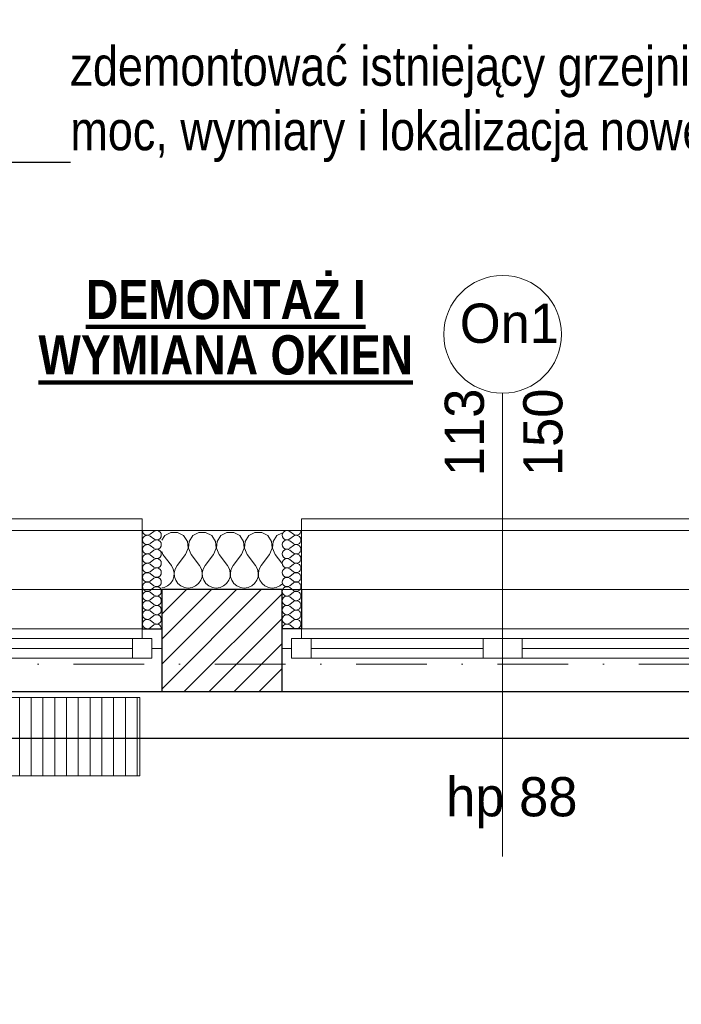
# Model space of a CAD drawing. Header units: millimetres. Extents: x 172139 to 266886, y 98118 to 138225.
# Tile 69 of 123: x 214142 to 215828, y 120469 to 122977. Entities that reach past the tile are written whole.
import ezdxf
from ezdxf.enums import TextEntityAlignment as Align

# ---------------------------------------------------------------- set-up
doc = ezdxf.new("R2010")
doc.units = ezdxf.units.MM
doc.header["$MEASUREMENT"] = 0
doc.linetypes.add('Kropki i Kreski', pattern=[360, 180, -90, 0, -90])
doc.linetypes.add('Wipeout_Contour', pattern=[1000, 0, -1000])
for name, color, linetype in [('Konstrukcja - Siatki mod', 7, 'Continuous'), ('KR_INW', 7, 'Continuous'), ('NAPIS_SODON', 7, 'Continuous'), ('Okna ArchiCADa', 7, 'Continuous'), ('Znaczniki okien ArchiCADa', 7, 'Continuous')]:
    doc.layers.add(name, color=color, linetype=linetype)
for name, color, linetype, lineweight, true_color in [('Konstrukcja - Siatki mod_Nr_pióra__48', 7, 'Continuous', 15, 0xa80f02), ('KR_INW_Nr_pióra__102', 7, 'Continuous', 5, 0xcccccc), ('Okna ArchiCADa_Nr_pióra__61', 7, 'Continuous', 13, 0x6a6a6a), ('Okna ArchiCADa_Nr_pióra__64', 7, 'Continuous', 13, 0x41c341), ('PRZEBUDOWA_GRZEJNIK_DEMONTAŻ_Nr_pióra__48', 7, 'Continuous', 15, 0xa80f02), ('PRZEBUDOWA_WYBURZENIA_OPIS_Nr_pióra__8', 7, 'Continuous', 100, 0xa80f02), ('Znaczniki okien ArchiCADa_Nr_pióra__20', 7, 'Continuous', 13, 0xb00000), ('Znaczniki okien ArchiCADa_Nr_pióra__44', 7, 'Continuous', 13, 0x029e21)]:
    doc.layers.add(name, color=color, linetype=linetype, lineweight=lineweight, true_color=true_color)
for name, color, linetype, lineweight in [('KR_INW_Nr_pióra__101', 252, 'Continuous', 5), ('KR_INW_Nr_pióra__27', 7, 'Continuous', 25), ('KR_INW_Nr_pióra__47', 7, 'Continuous', 15), ('NAPIS_SODON_Nr_pióra__1', 7, 'Continuous', 13), ('NAPIS_SODON_Nr_pióra__121', 255, 'Continuous', 0), ('Okna ArchiCADa_Nr_pióra__27', 7, 'Continuous', 25), ('PRZEBUDOWA_WYBURZENIA_OPIS_Nr_pióra__1', 7, 'Continuous', 13), ('STREFA_WYBURZENIA_Nr_pióra__121', 255, 'Continuous', 0), ('Znaczniki okien ArchiCADa_Nr_pióra__7', 7, 'Continuous', 13)]:
    doc.layers.add(name, color=color, linetype=linetype, lineweight=lineweight)
doc.styles.add('GENERATED_STYLE_1', font='txt')
doc.styles.add('GENERATED_STYLE_2', font='txt')
doc.linetypes.add('X', pattern='A,0,[1,20231130_A.01.3_WYBURZENIA1.Shx,S=2.380952,R=0,X=0,Y=0],-300,0', length=300)
doc.dimstyles.new('GENERATED_STYLE__3', dxfattribs={"dimtxt": 0.18, "dimasz": 91.2, "dimexe": 0.18, "dimexo": 0.0625, "dimgap": 0.09, "dimtad": 0, "dimtih": 1, "dimtoh": 1, "dimdec": 4, "dimzin": 0, "dimdsep": 46, "dimcen": 0.09, "dimadec": 0, "dimazin": 0, "dimtfac": 1, "dimtdec": 4, "dimtmove": 0, "dimatfit": 3, "dimldrblk": 'ARROWHEAD_5', "dimfxl": 0, "dimtolj": 1, "dimtzin": 0, "dimarcsym": 0})

# ---------------------------------------------------------------- blocks, each defined once
blk = doc.blocks.new('Strop_1', base_point=(179225, 121523.3))
at = {"layer": 'NAPIS_SODON_Nr_pióra__1', "linetype": 'Continuous', "flags": 128}
blk.add_lwpolyline([(179225, 121523.3), (179225.9, 107003.8), (250898.3, 107008.3), (250897.4, 121527.8)], close=True, dxfattribs=at)
blk = doc.blocks.new('Strop_2', base_point=(188316, 115154.1))
at = {"layer": 'NAPIS_SODON_Nr_pióra__121', "linetype": 'Continuous', "flags": 128}
blk.add_lwpolyline([(205315.4, 121145.6), (224463.2, 121145.6), (224463.2, 120284.7), (224843.2, 120284.7), (224843.2, 121525.6), (230445.6, 121525.6), (230445.6, 120284.7), (230445.6, 115394.1), (230442.2, 115394.1), (230443.9, 117003.9), (226439, 117009.8), (226379.4, 115221.6), (224893.2, 115252.5), (224893.2, 113397.6), (205242.2, 113397.6)], dxfattribs=at)
blk = doc.blocks.new('*X107')
at = {"layer": 'KR_INW_Nr_pióra__102', "linetype": 'Continuous'}
for p, q in [((214511.7, 121662.7), (214504, 121651.2)), ((214527, 121670.9), (214511.7, 121662.7)), ((214544.4, 121670.9), (214527, 121670.9)), ((214559.7, 121662.7), (214544.4, 121670.9)), ((214569.4, 121648.2), (214559.7, 121662.7)), ((214583.1, 121662.7), (214573.5, 121648.2)), ((214598.4, 121670.9), (214583.1, 121662.7)), ((214615.8, 121670.9), (214598.4, 121670.9)), ((214631.2, 121662.7), (214615.8, 121670.9)), ((214640.8, 121648.2), (214631.2, 121662.7)), ((214654.5, 121662.7), (214644.9, 121648.2)), ((214669.9, 121670.9), (214654.5, 121662.7)), ((214687.3, 121670.9), (214669.9, 121670.9)), ((214702.6, 121662.7), (214687.3, 121670.9)), ((214712.2, 121648.2), (214702.6, 121662.7)), ((214726, 121662.7), (214716.3, 121648.2)), ((214741.3, 121670.9), (214726, 121662.7)), ((214758.7, 121670.9), (214741.3, 121670.9)), ((214774, 121662.7), (214758.7, 121670.9)), ((214783.7, 121648.2), (214774, 121662.7)), ((214797.4, 121662.7), (214787.8, 121648.2)), ((214809.7, 121669.3), (214797.4, 121662.7)), ((214571, 121630.9), (214569.4, 121648.2)), ((214573.5, 121648.2), (214571.8, 121630.9)), ((214642.4, 121630.9), (214640.8, 121648.2)), ((214644.9, 121648.2), (214643.3, 121630.9)), ((214713.9, 121630.9), (214712.2, 121648.2)), ((214716.3, 121648.2), (214714.7, 121630.9)), ((214785.3, 121630.9), (214783.7, 121648.2)), ((214787.8, 121648.2), (214786.1, 121630.9)), ((214504, 121622.4), (214507.1, 121614.9)), ((214507.1, 121614.9), (214528.6, 121586.3)), ((214564.3, 121614.9), (214542.9, 121586.3)), ((214564.3, 121614.9), (214571, 121630.9)), ((214571.8, 121630.9), (214578.6, 121614.9)), ((214578.6, 121614.9), (214600, 121586.3)), ((214635.7, 121614.9), (214614.3, 121586.3)), ((214635.7, 121614.9), (214642.4, 121630.9)), ((214643.3, 121630.9), (214650, 121614.9)), ((214650, 121614.9), (214671.4, 121586.3)), ((214707.1, 121614.9), (214685.7, 121586.3)), ((214707.1, 121614.9), (214713.9, 121630.9)), ((214714.7, 121630.9), (214721.4, 121614.9)), ((214721.4, 121614.9), (214742.9, 121586.3)), ((214778.6, 121614.9), (214757.1, 121586.3)), ((214778.6, 121614.9), (214785.3, 121630.9)), ((214786.1, 121630.9), (214792.9, 121614.9)), ((214792.9, 121614.9), (214809.7, 121592.4)), ((214533.3, 121577.7), (214528.6, 121586.3)), ((214542.9, 121586.3), (214538.1, 121577.7)), ((214604.8, 121577.7), (214600, 121586.3)), ((214614.3, 121586.3), (214609.5, 121577.7)), ((214676.2, 121577.7), (214671.4, 121586.3)), ((214685.7, 121586.3), (214680.9, 121577.7)), ((214747.6, 121577.7), (214742.9, 121586.3)), ((214757.1, 121586.3), (214752.4, 121577.7)), ((214531.9, 121548.9), (214535.1, 121558.2)), ((214535.6, 121568.1), (214533.3, 121577.7)), ((214535.1, 121558.2), (214535.6, 121568.1)), ((214538.1, 121577.7), (214535.9, 121568.1)), ((214535.9, 121568.1), (214536.3, 121558.2)), ((214536.3, 121558.2), (214539.5, 121548.9)), ((214603.4, 121548.9), (214606.5, 121558.2)), ((214607, 121568.1), (214604.8, 121577.7)), ((214606.5, 121558.2), (214607, 121568.1)), ((214609.5, 121577.7), (214607.3, 121568.1)), ((214607.3, 121568.1), (214607.8, 121558.2)), ((214607.8, 121558.2), (214610.9, 121548.9)), ((214674.8, 121548.9), (214677.9, 121558.2)), ((214678.4, 121568.1), (214676.2, 121577.7)), ((214677.9, 121558.2), (214678.4, 121568.1)), ((214680.9, 121577.7), (214678.7, 121568.1)), ((214678.7, 121568.1), (214679.2, 121558.2)), ((214679.2, 121558.2), (214682.3, 121548.9)), ((214746.2, 121548.9), (214749.4, 121558.2)), ((214749.9, 121568.1), (214747.6, 121577.7)), ((214749.4, 121558.2), (214749.9, 121568.1)), ((214752.4, 121577.7), (214750.1, 121568.1)), ((214750.1, 121568.1), (214750.6, 121558.2)), ((214750.6, 121558.2), (214753.8, 121548.9)), ((214509.8, 121530.5), (214518.8, 121534.5)), ((214518.8, 121534.5), (214526.4, 121540.8)), ((214526.4, 121540.8), (214531.9, 121548.9)), ((214539.5, 121548.9), (214545.1, 121540.8)), ((214545.1, 121540.8), (214552.7, 121534.5)), ((214552.7, 121534.5), (214561.7, 121530.5)), ((214581.2, 121530.5), (214590.2, 121534.5)), ((214590.2, 121534.5), (214597.8, 121540.8)), ((214597.8, 121540.8), (214603.4, 121548.9)), ((214610.9, 121548.9), (214616.5, 121540.8)), ((214616.5, 121540.8), (214624.1, 121534.5)), ((214624.1, 121534.5), (214633.1, 121530.5)), ((214652.6, 121530.5), (214661.6, 121534.5)), ((214661.6, 121534.5), (214669.2, 121540.8)), ((214669.2, 121540.8), (214674.8, 121548.9)), ((214682.3, 121548.9), (214687.9, 121540.8)), ((214687.9, 121540.8), (214695.5, 121534.5)), ((214695.5, 121534.5), (214704.5, 121530.5)), ((214724, 121530.5), (214733.1, 121534.5)), ((214733.1, 121534.5), (214740.6, 121540.8)), ((214740.6, 121540.8), (214746.2, 121548.9)), ((214753.8, 121548.9), (214759.4, 121540.8)), ((214759.4, 121540.8), (214766.9, 121534.5)), ((214766.9, 121534.5), (214776, 121530.5)), ((214795.5, 121530.5), (214804.5, 121534.5)), ((214804.5, 121534.5), (214809.7, 121538.9)), ((214504, 121529.7), (214509.8, 121530.5)), ((214561.7, 121530.5), (214571.4, 121529.2)), ((214571.4, 121529.2), (214581.2, 121530.5)), ((214633.1, 121530.5), (214642.9, 121529.2)), ((214642.9, 121529.2), (214652.6, 121530.5)), ((214704.5, 121530.5), (214714.3, 121529.2)), ((214714.3, 121529.2), (214724, 121530.5)), ((214776, 121530.5), (214785.7, 121529.2)), ((214785.7, 121529.2), (214795.5, 121530.5))]:
    blk.add_line(p, q, dxfattribs=at)
blk = doc.blocks.new('*X121')
at = {"layer": 'KR_INW_Nr_pióra__102', "linetype": 'Continuous'}
for p, q in [((214830, 121673.2), (214839.5, 121666.1)), ((214830, 121654.2), (214839.5, 121661.3)), ((214830, 121649.4), (214839.5, 121642.3)), ((214830, 121630.4), (214839.5, 121637.5)), ((214830, 121625.6), (214839.5, 121618.5)), ((214830, 121606.5), (214839.5, 121613.7)), ((214830, 121601.8), (214839.5, 121594.6)), ((214830, 121582.7), (214839.5, 121589.9)), ((214830, 121578), (214839.5, 121570.8)), ((214830, 121558.9), (214839.5, 121566.1)), ((214830, 121554.2), (214839.5, 121547)), ((214830, 121535.1), (214839.5, 121542.3)), ((214830, 121530.4), (214839.5, 121523.2)), ((214830, 121511.3), (214839.5, 121518.5)), ((214830, 121506.5), (214839.5, 121499.4)), ((214830, 121487.5), (214839.5, 121494.6)), ((214830, 121482.7), (214839.5, 121475.6)), ((214830, 121463.7), (214839.5, 121470.8)), ((214830, 121458.9), (214839.5, 121451.8)), ((214830, 121439.9), (214839.5, 121447)), ((214830, 121435.1), (214839.5, 121428))]:
    blk.add_line(p, q, dxfattribs=at)
for centre, start, end in [((214822.8, 121663.7), 53.1301, 306.8699), ((214846.6, 121675.6), 233.1301, 0), ((214846.6, 121651.8), 0, 126.8699), ((214822.8, 121639.9), 53.1301, 306.8699), ((214846.6, 121651.8), 233.1301, 0), ((214846.6, 121628), 0, 126.8699), ((214822.8, 121616.1), 53.1301, 306.8699), ((214846.6, 121628), 233.1301, 0), ((214846.6, 121604.2), 0, 126.8699), ((214822.8, 121592.3), 53.1301, 306.8699), ((214846.6, 121604.2), 233.1301, 0), ((214846.6, 121580.4), 0, 126.8699), ((214822.8, 121568.5), 53.1301, 306.8699), ((214846.6, 121580.4), 233.1301, 0), ((214846.6, 121556.5), 0, 126.8699), ((214822.8, 121544.6), 53.1301, 306.8699), ((214822.8, 121520.8), 53.1301, 306.8699), ((214846.6, 121556.5), 233.1301, 0), ((214846.6, 121532.7), 0, 126.8699), ((214846.6, 121532.7), 233.1301, 0), ((214822.8, 121497), 53.1301, 306.8699), ((214846.6, 121508.9), 0, 126.8699), ((214846.6, 121508.9), 233.1301, 0), ((214822.8, 121473.2), 53.1301, 306.8699), ((214846.6, 121485.1), 0, 126.8699), ((214846.6, 121485.1), 233.1301, 0), ((214822.8, 121449.4), 53.1301, 306.8699), ((214846.6, 121461.3), 0, 126.8699), ((214846.6, 121461.3), 233.1301, 0), ((214822.8, 121425.6), 53.1301, 180), ((214846.6, 121437.5), 0, 126.8699), ((214846.6, 121437.5), 233.1301, 0)]:
    blk.add_arc(centre, 11.9, start, end, dxfattribs=at)
blk = doc.blocks.new('*X124')
at = {"layer": 'KR_INW_Nr_pióra__102', "linetype": 'Continuous'}
for p, q in [((214483.8, 121673.2), (214474.2, 121666.1)), ((214483.8, 121654.2), (214474.2, 121661.3)), ((214483.8, 121649.4), (214474.2, 121642.3)), ((214483.8, 121630.4), (214474.2, 121637.5)), ((214483.8, 121625.6), (214474.2, 121618.5)), ((214483.8, 121606.5), (214474.2, 121613.7)), ((214483.8, 121601.8), (214474.2, 121594.6)), ((214483.8, 121582.7), (214474.2, 121589.9)), ((214483.8, 121578), (214474.2, 121570.8)), ((214483.8, 121558.9), (214474.2, 121566.1)), ((214483.8, 121554.2), (214474.2, 121547)), ((214483.8, 121535.1), (214474.2, 121542.3)), ((214483.8, 121530.4), (214474.2, 121523.2)), ((214483.8, 121511.3), (214474.2, 121518.5)), ((214483.8, 121506.5), (214474.2, 121499.4)), ((214483.8, 121487.5), (214474.2, 121494.6)), ((214483.8, 121482.7), (214474.2, 121475.6)), ((214483.8, 121463.7), (214474.2, 121470.8)), ((214483.8, 121458.9), (214474.2, 121451.8)), ((214483.8, 121439.9), (214474.2, 121447)), ((214483.8, 121435.1), (214474.2, 121428))]:
    blk.add_line(p, q, dxfattribs=at)
for centre, start, end in [((214467.1, 121675.6), 180, 306.8699), ((214467.1, 121651.8), 53.1301, 180), ((214490.9, 121663.7), 233.1301, 126.8699), ((214467.1, 121651.8), 180, 306.8699), ((214467.1, 121628), 53.1301, 180), ((214490.9, 121639.9), 233.1301, 126.8699), ((214467.1, 121628), 180, 306.8699), ((214467.1, 121604.2), 53.1301, 180), ((214490.9, 121616.1), 233.1301, 126.8699), ((214467.1, 121604.2), 180, 306.8699), ((214467.1, 121580.4), 53.1301, 180), ((214490.9, 121592.3), 233.1301, 126.8699), ((214467.1, 121580.4), 180, 306.8699), ((214467.1, 121556.5), 53.1301, 180), ((214490.9, 121568.5), 233.1301, 126.8699), ((214467.1, 121556.5), 180, 306.8699), ((214467.1, 121532.7), 53.1301, 180), ((214467.1, 121532.7), 180, 306.8699), ((214490.9, 121544.6), 233.1301, 126.8699), ((214490.9, 121520.8), 233.1301, 126.8699), ((214467.1, 121508.9), 53.1301, 180), ((214467.1, 121508.9), 180, 306.8699), ((214490.9, 121497), 233.1301, 126.8699), ((214467.1, 121485.1), 53.1301, 180), ((214467.1, 121485.1), 180, 306.8699), ((214490.9, 121473.2), 233.1301, 126.8699), ((214467.1, 121461.3), 53.1301, 180), ((214467.1, 121461.3), 180, 306.8699), ((214490.9, 121449.4), 233.1301, 126.8699), ((214467.1, 121437.5), 53.1301, 180), ((214467.1, 121437.5), 180, 306.8699), ((214490.9, 121425.6), 0, 126.8699)]:
    blk.add_arc(centre, 11.9, start, end, dxfattribs=at)
blk = doc.blocks.new('Okno dwuskrzydłowe 19')
at = {"layer": 'Okna ArchiCADa_Nr_pióra__64', "linetype": 'Continuous'}
for p, q in [((-562.8, 230), (562.8, 230)), ((-562.8, 0), (-537.8, 0)), ((-562.8, -50), (-562.8, 0)), ((-537.8, 25), (-487.8, 25)), ((-537.8, -25), (-537.8, 25)), ((-537.8, 0), (-537.8, -25)), ((-487.8, 25), (-50, 25)), ((-487.8, 25), (-487.8, -25)), ((-487.8, 25), (-50, 25)), ((-487.8, 0), (-50, 0)), ((-50, -25), (-50, 25)), ((-50, 25), (0, 25)), ((0, 25), (0, -25)), ((0, 25), (50, 25)), ((0, -25), (0, 25)), ((50, 25), (487.8, 25)), ((50, 25), (50, -25)), ((50, 25), (487.8, 25)), ((50, 0), (487.8, 0)), ((487.8, -25), (487.8, 25)), ((487.8, 25), (537.8, 25)), ((537.8, 25), (537.8, -25)), ((537.8, -25), (537.8, 0)), ((537.8, 0), (562.8, 0)), ((562.8, -50), (562.8, 0)), ((-537.8, -25), (-512.8, -25)), ((-487.8, -25), (-537.8, -25)), ((-512.8, -25), (-512.8, -50)), ((-50, -25), (-487.8, -25)), ((0, -25), (-50, -25)), ((50, -25), (0, -25)), ((487.8, -25), (50, -25)), ((537.8, -25), (487.8, -25)), ((512.8, -50), (512.8, -25)), ((512.8, -25), (537.8, -25)), ((-512.8, -50), (-562.8, -50)), ((-512.8, -50), (-562.8, -50)), ((0, -50), (-512.8, -50)), ((512.8, -50), (0, -50)), ((562.8, -50), (512.8, -50)), ((512.8, -50), (562.8, -50)), ((-512.8, -300), (512.8, -300)), ((-512.8, -300), (-512.8, -330)), ((512.8, -330), (512.8, -300)), ((-512.8, -330), (512.8, -330))]:
    blk.add_line(p, q, dxfattribs=at)
blk = doc.blocks.new('Znacznik O 19')
at = {"layer": 'Znaczniki okien ArchiCADa_Nr_pióra__20', "linetype": 'Continuous'}
blk.add_line((0, 350), (0, -830), dxfattribs=at)
at = {"layer": 'Znaczniki okien ArchiCADa_Nr_pióra__44', "linetype": 'Continuous'}
for start, end in [(0, 180), (180, 0)]:
    blk.add_arc((0, 500), 150, start, end, dxfattribs=at)
at = {"layer": 'Znaczniki okien ArchiCADa_Nr_pióra__7', "style": 'GENERATED_STYLE_1'}
for tag, p in [('AC_MarkerText_2', (-17.6, 138.6)), ('AC_MarkerText_3', (182.4, 138.7))]:
    blk.add_attdef(tag, text='', height=100, rotation=90, dxfattribs=at).set_placement(p, align=Align.BOTTOM_LEFT)
for tag, p in [('AC_WIDO_ID', (-109.2, 448.3)), ('AC_MarkerText_4', (-144, -758))]:
    blk.add_attdef(tag, text='', height=100, dxfattribs=at).set_placement(p, align=Align.BOTTOM_LEFT)
blk = doc.blocks.new('Wnęka sklepiona płasko 19_3')
at = {"layer": 'Okna ArchiCADa_Nr_pióra__27', "linetype": 'Continuous'}
for p, q in [((-1278.5, 250), (-1278.5, 130)), ((1278.5, 250), (-1278.5, 250)), ((1278.5, 130), (1278.5, 250)), ((-1278.5, 130), (1278.5, 130))]:
    blk.add_line(p, q, dxfattribs=at)
at = {"layer": 'Okna ArchiCADa_Nr_pióra__61', "linetype": 'Continuous'}
blk.add_line((-1278.5, 250), (1278.5, 250), dxfattribs=at)
blk = doc.blocks.new('Ściana_1', base_point=(179075.1, 121675.6))
at = {"layer": 'KR_INW_Nr_pióra__101', "linetype": 'Continuous'}
h = blk.add_hatch(dxfattribs=at)
h.set_pattern_fill('Cegła_licówka', color=256, style=0, pattern_type=2)
h.set_pattern_definition([(45, (0, 0), (-31.819804, 31.819804), [])])
h.paths.add_polyline_path([(214504, 121375.6), (214504, 121265.6), (214809.7, 121265.6), (214809.7, 121375.6), (214809.7, 121425.6), (214809.7, 121525.6), (214504, 121525.6), (214504, 121425.6)])
at = {"layer": 'KR_INW_Nr_pióra__27', "linetype": 'Continuous'}
for p, q in [((214454, 121525.6), (214454, 121425.6)), ((214809.7, 121525.6), (214504, 121525.6)), ((214504, 121525.6), (214504, 121425.6)), ((214809.7, 121525.6), (214809.7, 121425.6)), ((214859.7, 121525.6), (214859.7, 121425.6)), ((214454, 121425.6), (214504, 121425.6)), ((214504, 121425.6), (214504, 121375.6)), ((214859.7, 121425.6), (214809.7, 121425.6)), ((214809.7, 121425.6), (214809.7, 121375.6)), ((214504, 121375.6), (214504, 121265.6)), ((214809.7, 121375.6), (214809.7, 121265.6)), ((214504, 121265.6), (214809.7, 121265.6))]:
    blk.add_line(p, q, dxfattribs=at)
at = {"layer": 'KR_INW_Nr_pióra__47', "linetype": 'Continuous'}
for p, q in [((214504, 121675.6), (214454, 121675.6)), ((214454, 121425.6), (214454, 121675.6)), ((214454, 121675.6), (214454, 121525.6)), ((214809.7, 121675.6), (214859.7, 121675.6)), ((214859.7, 121425.6), (214859.7, 121675.6)), ((214859.7, 121675.6), (214859.7, 121525.6)), ((214504, 121425.6), (214454, 121425.6)), ((214809.7, 121425.6), (214859.7, 121425.6))]:
    blk.add_line(p, q, dxfattribs=at)
at = {"layer": 'KR_INW_Nr_pióra__47', "linetype": 'Continuous', "flags": 128}
blk.add_lwpolyline([(214809.7, 121675.6), (214504, 121675.6)], dxfattribs=at)
at = {"layer": 'KR_INW'}
for name in ['*X124', '*X107', '*X121']:
    blk.add_blockref(name, (0, 0), dxfattribs=at)
at = {"layer": 'Okna ArchiCADa', "color": 251, "linetype": 'Continuous', "lineweight": 13, "true_color": 0x6a6a6a, "xscale": -1, "zscale": 1000, "rotation": 180}
blk.add_blockref('Wnęka sklepiona płasko 19_3', (214656.9, 121395.6), dxfattribs=at)
at = {"layer": 'Okna ArchiCADa_Nr_pióra__64', "linetype": 'Continuous', "xscale": -1, "zscale": 1000, "rotation": 180}
for p in [(213941.2, 121375.6), (215372.6, 121375.6)]:
    blk.add_blockref('Okno dwuskrzydłowe 19', p, dxfattribs=at)
at = {"layer": 'Znaczniki okien ArchiCADa', "color": 14, "lineweight": 13, "true_color": 0xb00000}
ref = blk.add_blockref('Znacznik O 19', (215372.6, 121675.6), dxfattribs=at)
ref.add_attrib('AC_MarkerText_2', '113', dxfattribs={"layer": 'Znaczniki okien ArchiCADa_Nr_pióra__7', "color": 7, "height": 100, "rotation": 90, "style": 'GENERATED_STYLE_1'}).set_placement((215354.9, 121814.2), align=Align.BOTTOM_LEFT)
ref.add_attrib('AC_MarkerText_3', '150', dxfattribs={"layer": 'Znaczniki okien ArchiCADa_Nr_pióra__7', "color": 7, "height": 100, "rotation": 90, "style": 'GENERATED_STYLE_1'}).set_placement((215554.9, 121814.3), align=Align.BOTTOM_LEFT)
ref.add_attrib('AC_MarkerText_4', 'hp 88', dxfattribs={"layer": 'Znaczniki okien ArchiCADa_Nr_pióra__7', "color": 7, "height": 100, "style": 'GENERATED_STYLE_1'}).set_placement((215228.6, 120917.6), align=Align.BOTTOM_LEFT)
ref.add_attrib('AC_WIDO_ID', 'On1', dxfattribs={"layer": 'Znaczniki okien ArchiCADa_Nr_pióra__7', "color": 7, "height": 100, "style": 'GENERATED_STYLE_1'}).set_placement((215263.4, 122123.9), align=Align.BOTTOM_LEFT)
blk = doc.blocks.new('ARROWHEAD_5')
at = {"color": 0, "linetype": 'Continuous', "lineweight": 0}
blk.add_line((0, 0), (-1, 0), dxfattribs=at)
blk.add_solid([(-1, 0.2679), (0, 0), (-1, -0.2679), (-1, 0.2679)], dxfattribs=at)
blk = doc.blocks.new('Standardowy znacznik siatki_10')
at = {"layer": 'Konstrukcja - Siatki mod_Nr_pióra__48', "linetype": 'Kropki i Kreski'}
blk.add_line((1000, 0), (72912, 0), dxfattribs=at)

msp = doc.modelspace()

# ---------------------------------------------------------------- hatches: boundary and pattern name
at = {"layer": 'PRZEBUDOWA_GRZEJNIK_DEMONTAŻ_Nr_pióra__48', "linetype": 'Continuous'}
h = msp.add_hatch(dxfattribs=at)
h.set_pattern_fill('Sklejka', color=256, style=0, pattern_type=2)
h.set_pattern_definition([(90, (213931.258, 121150.618), (-30, 0), [])])
h.paths.add_polyline_path([(213414.4, 121050.6), (214448.1, 121050.6), (214448.1, 121250.6), (213414.4, 121250.6)])

# ---------------------------------------------------------------- linework, layer by layer
at = {"layer": 'PRZEBUDOWA_GRZEJNIK_DEMONTAŻ_Nr_pióra__48', "linetype": 'X', "flags": 128}
msp.add_lwpolyline([(213414.4, 121050.6), (214448.1, 121050.6), (214448.1, 121250.6), (213414.4, 121250.6)], close=True, dxfattribs=at)
at = {"layer": 'STREFA_WYBURZENIA_Nr_pióra__121', "linetype": 'Continuous', "flags": 128}
msp.add_lwpolyline([(216210.8, 115862.5), (216352.2, 121145.6), (214448.1, 121145.6), (214448.1, 121050.6), (213414.4, 121050.6), (213414.4, 121145.6), (212236.4, 121145.6), (212446.4, 121140.5), (212316.5, 115826.1), (212310.6, 115586.8), (214176.7, 115586.8), (215056.7, 115586.8), (215750.3, 115586.8), (216203.5, 115586.8)], close=True, dxfattribs=at)

# ---------------------------------------------------------------- block references
at = {"layer": 'Konstrukcja - Siatki mod', "color": 8, "linetype": 'Continuous', "lineweight": 13, "zscale": 1000}
msp.add_blockref('Standardowy znacznik siatki_10', (177989.3, 121335.6), dxfattribs=at)
at = {"layer": 'KR_INW'}
msp.add_blockref('Ściana_1', (179075.1, 121675.6), dxfattribs=at)
at = {"layer": 'NAPIS_SODON', "linetype": 'Continuous'}
msp.add_blockref('Strop_1', (179225, 121523.3), dxfattribs=at)
at = {"layer": 'NAPIS_SODON', "color": 255, "linetype": 'Continuous', "lineweight": 0}
msp.add_blockref('Strop_2', (188316, 115154.1), dxfattribs=at)

# ---------------------------------------------------------------- texts
at = {"layer": 'PRZEBUDOWA_WYBURZENIA_OPIS_Nr_pióra__8', "linetype": 'Continuous', "insert": (214666.8, 122314.3), "char_height": 100, "width": 1246.832, "attachment_point": 2, "line_spacing_factor": 0.846029, "style": 'GENERATED_STYLE_2'}
msp.add_mtext('\\A1;{\\fArial Narrow|b1|i0|c238|p34;\\L\\LDEMONTAŻ I WYMIANA OKIEN}', dxfattribs=at)

# ---------------------------------------------------------------- wipeouts: each hides what was drawn before it
at = {"linetype": 'Wipeout_Contour', "ltscale": 992544.975893}
msp.add_wipeout([(214235.2, 122977.2), (217028.2, 122977.2), (217028.2, 122575.7), (214235.2, 122575.7)], dxfattribs=at).dxf.layer = 'PRZEBUDOWA_WYBURZENIA_OPIS_Nr_pióra__1'

# ---------------------------------------------------------------- next in the draw order: texts
at = {"layer": 'PRZEBUDOWA_WYBURZENIA_OPIS_Nr_pióra__1', "linetype": 'Continuous', "insert": (214271.2, 122614.4), "char_height": 100, "attachment_point": 7, "line_spacing_factor": 0.985821, "style": 'GENERATED_STYLE_1'}
msp.add_mtext('\\A1;{\\fArial Narrow|b0|i0|c238|p34;zdemontować istniejący grzejnik płytowy\\P\\fArial Narrow|b0|i0|c238|p34;moc, wymiary i lokalizacja nowego wg. projektu C.O. }', dxfattribs=at)

# ---------------------------------------------------------------- next in the draw order: leaders
at = {"layer": 'PRZEBUDOWA_WYBURZENIA_OPIS_Nr_pióra__1', "linetype": 'Continuous', "annotation_type": 0, "has_hookline": 1, "hookline_direction": 0, "text_width": 2651.7}
msp.add_leader([(213488, 121265.6), (213735.2, 122614.4), (214271.1, 122614.4)], dimstyle='GENERATED_STYLE__3', dxfattribs=at)

doc.saveas('drawing.dxf')
